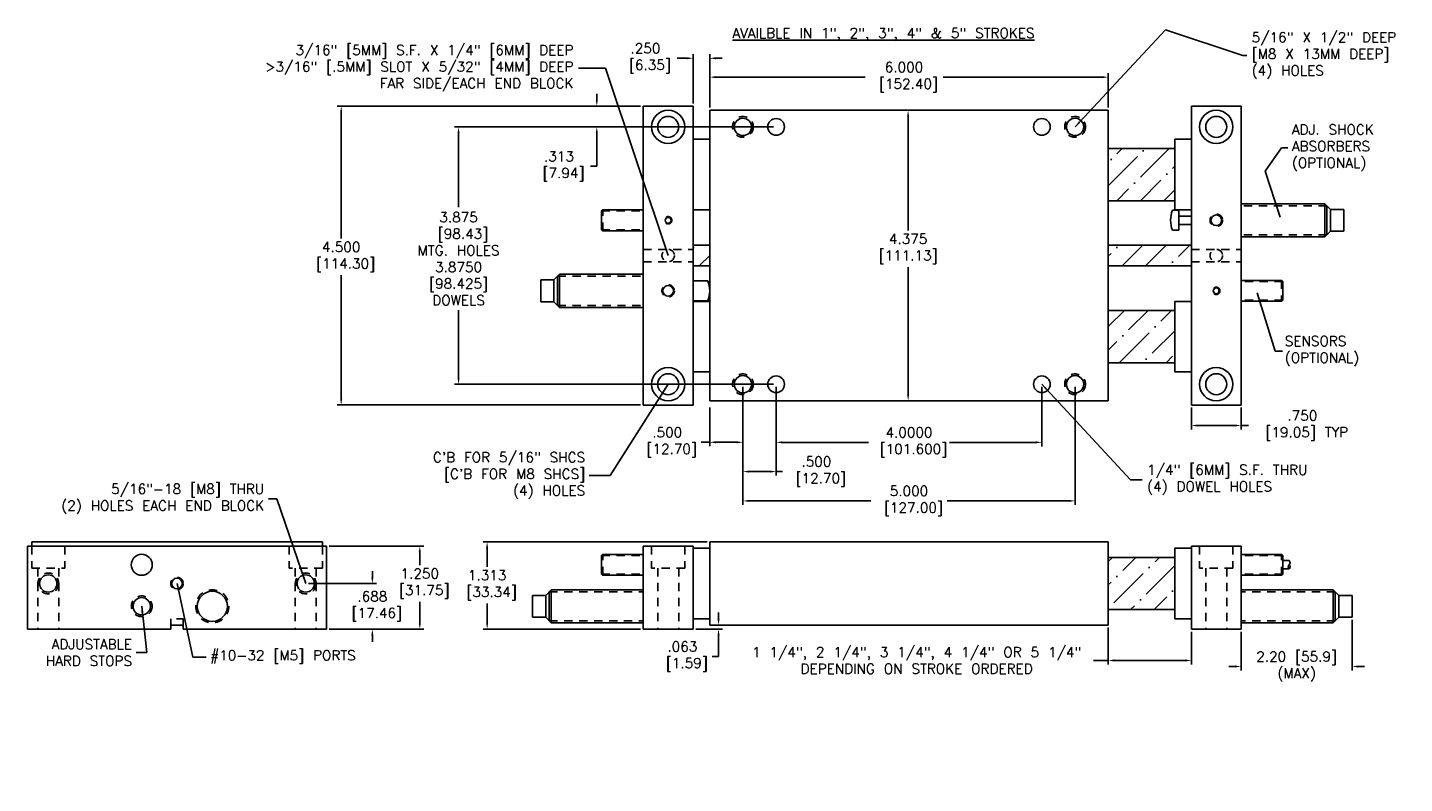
# Model space of a CAD drawing. Extents: x -18.5 to 2.2, y 7.5 to 18.9.
import ezdxf

# ---------------------------------------------------------------- set-up
doc = ezdxf.new("R2010")
doc.units = 0
doc.header["$MEASUREMENT"] = 0
doc.linetypes.add('DASHED', pattern=[0.75, 0.5, -0.25])
doc.linetypes.add('HIDDEN2', pattern=[0.1875, 0.125, -0.0625])
doc.layers.get('0').update_dxf_attribs({"linetype": 'CONTINUOUS'})
doc.layers.get('DEFPOINTS').update_dxf_attribs({"linetype": 'CONTINUOUS'})
doc.styles.get("Standard").update_dxf_attribs({"font": 'txt.shx', "height": 0.15})
doc.styles.add('STYLE1', font='sanss___.ttf', dxfattribs={"height": 0.15})
doc.dimstyles.new('British [M]', dxfattribs={"dimtxt": 0.125, "dimasz": 0.094, "dimexe": 0.06, "dimexo": 0.04, "dimgap": 0.04, "dimtad": 0, "dimtih": 1, "dimtoh": 1, "dimdec": 3, "dimzin": 4, "dimdsep": 46, "dimtxsty": 'STYLE1', "dimcen": 0.09, "dimadec": 0, "dimazin": 0, "dimtfac": 1, "dimtdec": 3, "dimtofl": 0, "dimtmove": 0, "dimatfit": 3, "dimfxl": 1, "dimtolj": 1, "dimtzin": 4, "dimarcsym": 0})
doc.dimstyles.get("Standard").update_dxf_attribs({"dimtxt": 0.125, "dimasz": 0.094, "dimexe": 0.094, "dimexo": 0.0625, "dimgap": 0.0625, "dimtad": 0, "dimtih": 1, "dimtoh": 1, "dimdec": 3, "dimzin": 4, "dimdsep": 46, "dimtxsty": 'STYLE1', "dimcen": 0.09, "dimadec": 0, "dimazin": 0, "dimtfac": 1, "dimtdec": 4, "dimtofl": 0, "dimtmove": 0, "dimatfit": 3, "dimfxl": 1, "dimtolj": 1, "dimtzin": 4, "dimarcsym": 0})

# ---------------------------------------------------------------- blocks, each defined once
blk = doc.blocks.new('*D0')
at = {"color": 0, "linetype": 'ByBlock'}
for p, q in [((-9.949, 17.782), (-9.949, 17.875)), ((-9.29, 17.688), (-10.009, 17.688)), ((-8.915, 17.375), (-10.009, 17.375)), ((-9.949, 17.281), (-9.949, 16.781)), ((-9.949, 16.781), (-10.043, 16.781))]:
    blk.add_line(p, q, dxfattribs=at)
for points in [[(-9.965, 17.782), (-9.934, 17.782), (-9.949, 17.688)], [(-9.965, 17.281), (-9.934, 17.281), (-9.949, 17.375)]]:
    blk.add_solid(points, dxfattribs=at)
at = {"layer": 'DEFPOINTS', "color": 0, "linetype": 'ByBlock'}
for p in [(-9.949, 17.688), (-9.25, 17.688), (-8.875, 17.375)]:
    blk.add_point(p, dxfattribs=at)
at = {"color": 0, "linetype": 'ByBlock', "insert": (-10.518, 16.781), "char_height": 0.15, "attachment_point": 5}
blk.add_mtext('\\A1;.313\\P [7.94]', dxfattribs=at)
blk = doc.blocks.new('*D1')
at = {"color": 0, "linetype": 'ByBlock'}
for p, q in [((-7.29, 17.375), (-12.09, 17.375)), ((-12.03, 17.281), (-12.03, 16.165)), ((-12.03, 13.594), (-12.03, 14.615)), ((-7.29, 13.5), (-12.09, 13.5))]:
    blk.add_line(p, q, dxfattribs=at)
for points in [[(-12.046, 17.281), (-12.015, 17.281), (-12.03, 17.375)], [(-12.046, 13.594), (-12.015, 13.594), (-12.03, 13.5)]]:
    blk.add_solid(points, dxfattribs=at)
at = {"layer": 'DEFPOINTS', "color": 0, "linetype": 'ByBlock'}
for p in [(-7.25, 17.375), (-12.03, 13.5), (-7.25, 13.5)]:
    blk.add_point(p, dxfattribs=at)
at = {"color": 0, "linetype": 'ByBlock', "insert": (-12.03, 15.39), "char_height": 0.15, "attachment_point": 5}
blk.add_mtext('\\A1;3.875\\P [98.43]\\PMTG. HOLES\\P3.8750\\P[98.425]\\PDOWELS', dxfattribs=at)
blk = doc.blocks.new('*D2')
at = {"color": 0, "linetype": 'ByBlock'}
for p, q in [((-8.5, 17.727), (-8.5, 18.468)), ((-8.25, 17.727), (-8.25, 18.468)), ((-8.594, 18.408), (-8.742, 18.408)), ((-8.156, 18.408), (-8.062, 18.408))]:
    blk.add_line(p, q, dxfattribs=at)
for points in [[(-8.594, 18.424), (-8.594, 18.392), (-8.5, 18.408)], [(-8.156, 18.424), (-8.156, 18.392), (-8.25, 18.408)]]:
    blk.add_solid(points, dxfattribs=at)
at = {"layer": 'DEFPOINTS', "color": 0, "linetype": 'ByBlock'}
for p in [(-8.5, 18.408), (-8.5, 17.688), (-8.25, 17.688)]:
    blk.add_point(p, dxfattribs=at)
at = {"color": 0, "linetype": 'ByBlock', "insert": (-9.217, 18.408), "char_height": 0.15, "attachment_point": 5}
blk.add_mtext('\\A1;.250\\P [6.35]', dxfattribs=at)
blk = doc.blocks.new('*D3')
at = {"color": 0, "linetype": 'ByBlock'}
for p, q in [((-8.25, 17.665), (-8.25, 18.184)), ((-8.156, 18.124), (-5.912, 18.124)), ((-2.344, 18.124), (-4.737, 18.124)), ((-2.25, 17.665), (-2.25, 18.184))]:
    blk.add_line(p, q, dxfattribs=at)
for points in [[(-8.156, 18.139), (-8.156, 18.108), (-8.25, 18.124)], [(-2.344, 18.139), (-2.344, 18.108), (-2.25, 18.124)]]:
    blk.add_solid(points, dxfattribs=at)
at = {"layer": 'DEFPOINTS', "color": 0, "linetype": 'ByBlock'}
for p in [(-2.25, 18.124), (-8.25, 17.625), (-2.25, 17.625)]:
    blk.add_point(p, dxfattribs=at)
at = {"color": 0, "linetype": 'ByBlock', "insert": (-5.325, 18.124), "char_height": 0.15, "attachment_point": 5}
blk.add_mtext('\\A1;6.000\\P [152.40]', dxfattribs=at)
blk = doc.blocks.new('*D4')
at = {"color": 0, "linetype": 'ByBlock'}
for p, q in [((-9.29, 17.688), (-13.857, 17.688)), ((-13.797, 17.593), (-13.797, 15.692)), ((-13.797, 13.281), (-13.797, 15.142)), ((-9.29, 13.188), (-13.857, 13.188))]:
    blk.add_line(p, q, dxfattribs=at)
for points in [[(-13.812, 17.593), (-13.781, 17.593), (-13.797, 17.688)], [(-13.812, 13.281), (-13.781, 13.281), (-13.797, 13.188)]]:
    blk.add_solid(points, dxfattribs=at)
at = {"layer": 'DEFPOINTS', "color": 0, "linetype": 'ByBlock'}
for p in [(-9.25, 17.688), (-13.797, 13.188), (-9.25, 13.188)]:
    blk.add_point(p, dxfattribs=at)
at = {"color": 0, "linetype": 'ByBlock', "insert": (-13.797, 15.417), "char_height": 0.15, "attachment_point": 5}
blk.add_mtext('\\A1;4.500\\P [114.30]', dxfattribs=at)
blk = doc.blocks.new('*D5')
at = {"color": 0, "linetype": 'ByBlock'}
for p, q in [((-7.75, 13.46), (-7.75, 12.125)), ((-7.25, 13.46), (-7.25, 12.125)), ((-7.656, 12.185), (-7.344, 12.185)), ((-7.25, 12.185), (-7.156, 12.185))]:
    blk.add_line(p, q, dxfattribs=at)
for points in [[(-7.656, 12.201), (-7.656, 12.169), (-7.75, 12.185)], [(-7.344, 12.201), (-7.344, 12.169), (-7.25, 12.185)]]:
    blk.add_solid(points, dxfattribs=at)
at = {"layer": 'DEFPOINTS', "color": 0, "linetype": 'ByBlock'}
for p in [(-7.75, 13.5), (-7.25, 13.5), (-7.75, 12.185)]:
    blk.add_point(p, dxfattribs=at)
at = {"color": 0, "linetype": 'ByBlock', "insert": (-6.644, 12.185), "char_height": 0.15, "attachment_point": 5}
blk.add_mtext('\\A1;.500\\P [12.70]', dxfattribs=at)
blk = doc.blocks.new('*D6')
at = {"color": 0, "linetype": 'ByBlock'}
for p, q in [((-7.25, 13.46), (-7.25, 12.565)), ((-3.25, 13.46), (-3.25, 12.565)), ((-7.156, 12.625), (-5.862, 12.625)), ((-3.344, 12.625), (-4.638, 12.625))]:
    blk.add_line(p, q, dxfattribs=at)
for points in [[(-7.156, 12.641), (-7.156, 12.609), (-7.25, 12.625)], [(-3.344, 12.641), (-3.344, 12.609), (-3.25, 12.625)]]:
    blk.add_solid(points, dxfattribs=at)
at = {"layer": 'DEFPOINTS', "color": 0, "linetype": 'ByBlock'}
for p in [(-7.25, 13.5), (-3.25, 13.5), (-3.25, 12.625)]:
    blk.add_point(p, dxfattribs=at)
at = {"color": 0, "linetype": 'ByBlock', "insert": (-5.25, 12.625), "char_height": 0.15, "attachment_point": 5}
blk.add_mtext('\\A1;4.0000\\P [101.600]', dxfattribs=at)
blk = doc.blocks.new('*D7')
at = {"color": 0, "linetype": 'ByBlock'}
for p, q in [((-7.75, 13.46), (-7.75, 12.566)), ((-8.25, 13.148), (-8.25, 12.566)), ((-8.25, 12.626), (-8.377, 12.626)), ((-7.844, 12.626), (-8.156, 12.626))]:
    blk.add_line(p, q, dxfattribs=at)
for points in [[(-8.156, 12.642), (-8.156, 12.611), (-8.25, 12.626)], [(-7.844, 12.642), (-7.844, 12.611), (-7.75, 12.626)]]:
    blk.add_solid(points, dxfattribs=at)
at = {"layer": 'DEFPOINTS', "color": 0, "linetype": 'ByBlock'}
for p in [(-7.75, 13.5), (-8.25, 13.188), (-8.25, 12.626)]:
    blk.add_point(p, dxfattribs=at)
at = {"color": 0, "linetype": 'ByBlock', "insert": (-8.889, 12.626), "char_height": 0.15, "attachment_point": 5}
blk.add_mtext('\\A1;.500\\P [12.70]', dxfattribs=at)
blk = doc.blocks.new('*D8')
at = {"color": 0, "linetype": 'ByBlock'}
for p, q in [((-7.75, 13.46), (-7.75, 11.683)), ((-2.75, 13.46), (-2.75, 11.683)), ((-7.656, 11.743), (-5.825, 11.743)), ((-2.844, 11.743), (-4.675, 11.743))]:
    blk.add_line(p, q, dxfattribs=at)
for points in [[(-7.656, 11.759), (-7.656, 11.728), (-7.75, 11.743)], [(-2.844, 11.759), (-2.844, 11.728), (-2.75, 11.743)]]:
    blk.add_solid(points, dxfattribs=at)
at = {"layer": 'DEFPOINTS', "color": 0, "linetype": 'ByBlock'}
for p in [(-7.75, 13.5), (-2.75, 13.5), (-2.75, 11.743)]:
    blk.add_point(p, dxfattribs=at)
at = {"color": 0, "linetype": 'ByBlock', "insert": (-5.25, 11.743), "char_height": 0.15, "attachment_point": 5}
blk.add_mtext('\\A1;5.000\\P [127.00]', dxfattribs=at)
blk = doc.blocks.new('*D9')
at = {"color": 0, "linetype": 'ByBlock'}
for p, q in [((-1, 13.148), (-1, 12.818)), ((-0.25, 13.148), (-0.25, 12.818)), ((-0.906, 12.878), (-0.344, 12.878)), ((-0.25, 12.878), (-0.142, 12.878))]:
    blk.add_line(p, q, dxfattribs=at)
for points in [[(-0.906, 12.894), (-0.906, 12.863), (-1, 12.878)], [(-0.344, 12.894), (-0.344, 12.863), (-0.25, 12.878)]]:
    blk.add_solid(points, dxfattribs=at)
at = {"layer": 'DEFPOINTS', "color": 0, "linetype": 'ByBlock'}
for p in [(-1, 13.188), (-0.25, 13.188), (-0.25, 12.878)]:
    blk.add_point(p, dxfattribs=at)
at = {"color": 0, "linetype": 'ByBlock', "insert": (0.671, 12.878), "char_height": 0.15, "attachment_point": 5}
blk.add_mtext('\\A1;.750\\P [19.05] TYP', dxfattribs=at)
blk = doc.blocks.new('*D10')
at = {"color": 0, "linetype": 'ByBlock'}
for p, q in [((-13.872, 10.594), (-13.872, 10.688)), ((-14.835, 10.5), (-13.812, 10.5)), ((-14.523, 9.812), (-13.812, 9.812)), ((-13.872, 9.718), (-13.872, 9.624))]:
    blk.add_line(p, q, dxfattribs=at)
for points in [[(-13.888, 10.594), (-13.857, 10.594), (-13.872, 10.5)], [(-13.888, 9.718), (-13.857, 9.718), (-13.872, 9.812)]]:
    blk.add_solid(points, dxfattribs=at)
at = {"layer": 'DEFPOINTS', "color": 0, "linetype": 'ByBlock'}
for p in [(-14.875, 10.5), (-13.872, 10.5), (-14.562, 9.812)]:
    blk.add_point(p, dxfattribs=at)
at = {"color": 0, "linetype": 'ByBlock', "insert": (-13.872, 10.156), "char_height": 0.15, "attachment_point": 5}
blk.add_mtext('\\A1;.688\\P [17.46]', dxfattribs=at)
blk = doc.blocks.new('*D11')
at = {"color": 0, "linetype": 'ByBlock'}
for p, q in [((-8.29, 11.125), (-11.66, 11.125)), ((-11.6, 11.031), (-11.6, 10.749)), ((-11.6, 9.906), (-11.6, 10.199)), ((-9.29, 9.812), (-11.66, 9.812))]:
    blk.add_line(p, q, dxfattribs=at)
for points in [[(-11.616, 11.031), (-11.585, 11.031), (-11.6, 11.125)], [(-11.616, 9.906), (-11.585, 9.906), (-11.6, 9.812)]]:
    blk.add_solid(points, dxfattribs=at)
at = {"layer": 'DEFPOINTS', "color": 0, "linetype": 'ByBlock'}
for p in [(-11.6, 11.125), (-8.25, 11.125), (-9.25, 9.812)]:
    blk.add_point(p, dxfattribs=at)
at = {"color": 0, "linetype": 'ByBlock', "insert": (-11.6, 10.474), "char_height": 0.15, "attachment_point": 5}
blk.add_mtext('\\A1;1.313\\P [33.34]', dxfattribs=at)
blk = doc.blocks.new('*D12')
at = {"color": 0, "linetype": 'ByBlock'}
for p, q in [((1.419, 9.952), (1.419, 9.19)), ((-0.25, 9.773), (-0.25, 9.19)), ((-0.344, 9.25), (-0.438, 9.25)), ((1.513, 9.25), (1.607, 9.25))]:
    blk.add_line(p, q, dxfattribs=at)
for points in [[(-0.344, 9.266), (-0.344, 9.234), (-0.25, 9.25)], [(1.513, 9.266), (1.513, 9.234), (1.419, 9.25)]]:
    blk.add_solid(points, dxfattribs=at)
at = {"layer": 'DEFPOINTS', "color": 0, "linetype": 'ByBlock'}
for p in [(1.419, 9.992), (-0.25, 9.812), (1.419, 9.25)]:
    blk.add_point(p, dxfattribs=at)
at = {"color": 0, "linetype": 'ByBlock', "insert": (0.584, 9.25), "char_height": 0.15, "attachment_point": 5}
blk.add_mtext('\\A1;2.20 [55.9]\\P(MAX)', dxfattribs=at)
blk = doc.blocks.new('*D13')
at = {"color": 0, "linetype": 'ByBlock'}
for p, q in [((-8.117, 9.969), (-8.117, 10.063)), ((-8.46, 9.812), (-8.057, 9.812)), ((-8.21, 9.875), (-8.057, 9.875)), ((-8.117, 9.719), (-8.117, 9.401)), ((-8.117, 9.401), (-8.211, 9.401))]:
    blk.add_line(p, q, dxfattribs=at)
for points in [[(-8.133, 9.969), (-8.101, 9.969), (-8.117, 9.875)], [(-8.133, 9.719), (-8.101, 9.719), (-8.117, 9.812)]]:
    blk.add_solid(points, dxfattribs=at)
at = {"layer": 'DEFPOINTS', "color": 0, "linetype": 'ByBlock'}
for p in [(-8.5, 9.812), (-8.25, 9.875), (-8.117, 9.812)]:
    blk.add_point(p, dxfattribs=at)
at = {"color": 0, "linetype": 'ByBlock', "insert": (-8.661, 9.401), "char_height": 0.15, "attachment_point": 5}
blk.add_mtext('\\A1;.063\\P [1.59]', dxfattribs=at)
blk = doc.blocks.new('*D14')
at = {"color": 0, "linetype": 'ByBlock'}
for p, q in [((-14.523, 11.062), (-13.098, 11.062)), ((-13.158, 10.969), (-13.158, 10.775)), ((-13.158, 9.906), (-13.158, 10.225)), ((-14.523, 9.812), (-13.098, 9.812))]:
    blk.add_line(p, q, dxfattribs=at)
for points in [[(-13.174, 10.969), (-13.143, 10.969), (-13.158, 11.062)], [(-13.174, 9.906), (-13.143, 9.906), (-13.158, 9.812)]]:
    blk.add_solid(points, dxfattribs=at)
at = {"layer": 'DEFPOINTS', "color": 0, "linetype": 'ByBlock'}
for p in [(-14.562, 11.062), (-13.158, 11.062), (-14.562, 9.812)]:
    blk.add_point(p, dxfattribs=at)
at = {"color": 0, "linetype": 'ByBlock', "insert": (-13.158, 10.5), "char_height": 0.15, "attachment_point": 5}
blk.add_mtext('\\A1;1.250\\P [31.75]', dxfattribs=at)
blk = doc.blocks.new('*D15')
at = {"color": 0, "linetype": 'ByBlock'}
for p, q in [((-2.29, 17.625), (-5.323, 17.625)), ((-5.263, 17.531), (-5.263, 15.814)), ((-5.263, 13.344), (-5.263, 15.264)), ((-2.29, 13.25), (-5.323, 13.25))]:
    blk.add_line(p, q, dxfattribs=at)
for points in [[(-5.279, 17.531), (-5.248, 17.531), (-5.263, 17.625)], [(-5.279, 13.344), (-5.248, 13.344), (-5.263, 13.25)]]:
    blk.add_solid(points, dxfattribs=at)
at = {"layer": 'DEFPOINTS', "color": 0, "linetype": 'ByBlock'}
for p in [(-2.25, 17.625), (-5.263, 13.25), (-2.25, 13.25)]:
    blk.add_point(p, dxfattribs=at)
at = {"color": 0, "linetype": 'ByBlock', "insert": (-5.263, 15.539), "char_height": 0.15, "attachment_point": 5}
blk.add_mtext('\\A1;4.375\\P[111.13]', dxfattribs=at)
blk = doc.blocks.new('*D16')
at = {"color": 0, "linetype": 'ByBlock'}
for p, q in [((-2.25, 9.835), (-2.25, 9.281)), ((-1, 9.773), (-1, 9.281)), ((-2.25, 9.341), (-2.473, 9.341)), ((-1.094, 9.341), (-2.156, 9.341))]:
    blk.add_line(p, q, dxfattribs=at)
for points in [[(-2.156, 9.357), (-2.156, 9.325), (-2.25, 9.341)], [(-1.094, 9.357), (-1.094, 9.325), (-1, 9.341)]]:
    blk.add_solid(points, dxfattribs=at)
at = {"layer": 'DEFPOINTS', "color": 0, "linetype": 'ByBlock'}
for p in [(-2.25, 9.875), (-1, 9.812), (-2.25, 9.341)]:
    blk.add_point(p, dxfattribs=at)
at = {"color": 0, "linetype": 'ByBlock', "insert": (-5.135, 9.341), "char_height": 0.15, "attachment_point": 5}
blk.add_mtext('\\A1;1 1/4", 2 1/4", 3 1/4", 4 1/4" OR 5 1/4"\\PDEPENDING ON STROKE ORDERED', dxfattribs=at)

msp = doc.modelspace()

# ---------------------------------------------------------------- hatches: boundary and pattern name
at = {"linetype": 'Continuous'}
h = msp.add_hatch(dxfattribs=at)
h.set_pattern_fill('ANSI36', color=256, scale=2, style=0)
h.paths.add_polyline_path([(-1.25, 17.0513), (-2.25, 17.0513), (-2.25, 16.2637), (-1.25, 16.2637)])
h.paths.add_polyline_path([(-1, 15.59375), (-2.25, 15.59375), (-2.25, 15.28125), (-1, 15.28125)])
h.paths.add_polyline_path([(-1.25, 14.6113), (-2.25, 14.6113), (-2.25, 13.8237), (-1.25, 13.8237)])
h.paths.add_polyline_path([(-1.25, 10.8935), (-2.25, 10.8935), (-2.25, 10.1065), (-1.25, 10.1065)])
h.paths.add_polyline_path([(-8.25, 15.59375), (-8.5, 15.59375), (-8.5, 15.28125), (-8.25, 15.28125)])

# ---------------------------------------------------------------- linework, layer by layer
for p, q in [((-9.25, 17.6875), (-9.25, 13.1875)), ((-9.25, 17.6875), (-8.5, 17.6875)), ((-8.5, 17.6875), (-8.5, 13.1875)), ((-8.25, 17.625), (-8.25, 13.25)), ((-8.25, 17.625), (-2.25, 17.625)), ((-2.25, 17.625), (-2.25, 13.25)), ((-0.25, 17.6875), (-1, 17.6875)), ((-1, 13.1875), (-1, 17.6875)), ((-0.25, 13.1875), (-0.25, 17.6875)), ((-8.25, 17.1875), (-8.5, 17.1875)), ((-2.25, 17.0513), (-1.25, 17.0513)), ((-1.25, 16.125), (-1.25, 17.1875)), ((-1.25, 17.1875), (-1, 17.1875)), ((-2.25, 16.2637), (-1.25, 16.2637)), ((1.00875, 16.2185), (-0.25, 16.2185)), ((1.00875, 15.7185), (1.00875, 16.2185)), ((1.00875, 16.2185), (1.09375, 16.1335)), ((1.04, 15.74975), (1.04, 16.18725)), ((-9.878, 16.1105), (-9.863, 16.1255)), ((-9.878, 15.8265), (-9.878, 16.1105)), ((-9.863, 16.1255), (-9.25, 16.1255)), ((-8.25, 16.125), (-8.5, 16.125)), ((-1.1875, 16.1185), (-1.28379, 16.1185)), ((-1.25, 16.125), (-1, 16.125)), ((-1.1875, 15.8185), (-1.1875, 16.1185)), ((-1, 16.031), (-1.1875, 16.031)), ((1.29375, 16.1335), (1.09375, 16.1335)), ((1.09375, 15.8035), (1.09375, 16.1335)), ((1.29375, 15.8035), (1.29375, 16.1335)), ((-9.878, 15.8265), (-9.863, 15.8115)), ((-9.863, 15.8115), (-9.25, 15.8115)), ((-1.1875, 15.8185), (-1.28379, 15.8185)), ((-1, 15.906), (-1.1875, 15.906)), ((1.00875, 15.7185), (1.09375, 15.8035)), ((1.29375, 15.8035), (1.09375, 15.8035)), ((-8.5, 15.59375), (-8.25, 15.59375)), ((-2.25, 15.59375), (-1, 15.59375)), ((1.00875, 15.7185), (-0.25, 15.7185)), ((-9.25, 15.3565), (-9.25, 14.419)), ((-10.50875, 15.1565), (-10.59375, 15.0715)), ((-10.50875, 15.1565), (-10.50875, 14.6565)), ((-10.50875, 15.1565), (-9.25, 15.1565)), ((-8.5, 15.28125), (-8.25, 15.28125)), ((-2.25, 15.28125), (-1, 15.28125)), ((-10.79375, 15.0715), (-10.79375, 14.7415)), ((-10.79375, 15.0715), (-10.59375, 15.0715)), ((-10.59375, 15.0715), (-10.59375, 14.7415)), ((-10.54, 15.12525), (-10.54, 14.68775)), ((-8.5, 15.1065), (-8.5, 14.7315)), ((-8.5, 15.0565), (-8.27871, 15.0565)), ((0.363, 15.0635), (-0.25, 15.0635)), ((0.378, 15.0485), (0.363, 15.0635)), ((0.378, 15.0485), (0.378, 14.7645)), ((-10.79375, 14.7415), (-10.59375, 14.7415)), ((-10.50875, 14.6565), (-10.59375, 14.7415)), ((-8.5, 14.7565), (-8.27871, 14.7565)), ((-8.25, 14.7475), (-8.5, 14.7475)), ((-1.25, 14.7475), (-1, 14.7475)), ((-1.25, 14.7475), (-1.25, 13.685)), ((0.363, 14.7495), (-0.25, 14.7495)), ((0.378, 14.7645), (0.363, 14.7495)), ((-10.50875, 14.6565), (-9.25, 14.6565)), ((-2.25, 14.6113), (-1.25, 14.6113)), ((-8.25, 13.685), (-8.5, 13.685)), ((-2.25, 13.8237), (-1.25, 13.8237)), ((-1.25, 13.685), (-1, 13.685)), ((-9.25, 13.1875), (-8.5, 13.1875)), ((-8.25, 13.25), (-2.25, 13.25)), ((-0.25, 13.1875), (-1, 13.1875)), ((-18.51794, 11.0625), (-14.01794, 11.0625)), ((-18.51794, 11.0625), (-18.51794, 9.8125)), ((-18.45544, 11.125), (-14.08044, 11.125)), ((-18.45544, 11.125), (-18.45544, 11.0625)), ((-14.08044, 11.0625), (-14.08044, 11.125)), ((-14.01794, 9.8125), (-14.01794, 11.0625)), ((-9.25, 11.0625), (-8.5, 11.0625)), ((-9.25, 11.0625), (-9.25, 9.8125)), ((-8.5, 11.0625), (-8.5, 9.8125)), ((-8.5, 11.03), (-8.25, 11.03)), ((-8.25, 11.125), (-2.25, 11.125)), ((-8.25, 11.125), (-8.25, 9.875)), ((-2.25, 11.125), (-2.25, 9.875)), ((-1.25, 9.9675), (-1.25, 11.03)), ((-1.25, 11.03), (-1, 11.03)), ((-1, 9.8125), (-1, 11.0625)), ((-1, 11.0625), (-0.25, 11.0625)), ((-1, 9.8125), (-1, 11.0625)), ((-0.25, 9.8125), (-0.25, 11.0625)), ((-9.878, 10.9235), (-9.863, 10.9385)), ((-9.878, 10.6395), (-9.878, 10.9235)), ((-9.863, 10.9385), (-9.25, 10.9385)), ((-1.25, 10.8935), (-2.25, 10.8935)), ((0.363, 10.9385), (-0.25, 10.9385)), ((0.378, 10.9235), (0.363, 10.9385)), ((0.378, 10.6395), (0.378, 10.9235)), ((0.47175, 10.844), (0.378, 10.844)), ((-9.878, 10.6395), (-9.863, 10.6245)), ((-9.863, 10.6245), (-9.25, 10.6245)), ((0.363, 10.6245), (-0.25, 10.6245)), ((0.378, 10.6395), (0.363, 10.6245)), ((0.47175, 10.719), (0.378, 10.719)), ((-10.63375, 10.4065), (-10.71875, 10.3215)), ((-10.665, 9.93775), (-10.665, 10.37525)), ((-10.63375, 10.4065), (-9.25, 10.4065)), ((-10.63375, 9.9065), (-10.63375, 10.4065)), ((1.13375, 10.4065), (-0.25, 10.4065)), ((1.13375, 9.9065), (1.13375, 10.4065)), ((1.13375, 10.4065), (1.21875, 10.3215)), ((1.165, 9.93775), (1.165, 10.37525)), ((-10.91875, 9.9915), (-10.91875, 10.3215)), ((-10.91875, 10.3215), (-10.71875, 10.3215)), ((-10.71875, 9.9915), (-10.71875, 10.3215)), ((1.21875, 9.9915), (1.21875, 10.3215)), ((1.41875, 10.3215), (1.21875, 10.3215)), ((1.41875, 9.9915), (1.41875, 10.3215)), ((-10.91875, 9.9915), (-10.71875, 9.9915)), ((-10.63375, 9.9065), (-10.71875, 9.9915)), ((-8.5, 9.9675), (-8.25, 9.9675)), ((-1.25, 10.1065), (-2.25, 10.1065)), ((-1.25, 9.9675), (-1, 9.9675)), ((1.13375, 9.9065), (1.21875, 9.9915)), ((1.41875, 9.9915), (1.21875, 9.9915)), ((-18.51794, 9.8125), (-16.36169, 9.8125)), ((-16.36169, 9.875), (-16.36169, 9.8125)), ((-16.36169, 9.875), (-16.17419, 9.875)), ((-16.17419, 9.875), (-16.17419, 9.8125)), ((-16.17419, 9.8125), (-14.01794, 9.8125)), ((-10.63375, 9.9065), (-9.25, 9.9065)), ((-9.25, 9.8125), (-8.5, 9.8125)), ((-8.25, 9.875), (-2.25, 9.875)), ((-1, 9.8125), (-0.25, 9.8125)), ((1.13375, 9.9065), (-0.25, 9.9065))]:
    msp.add_line(p, q, dxfattribs=at)
at = {"linetype": 'HIDDEN2'}
for p, q in [((1.04, 16.18725), (-0.25, 16.18725)), ((-9.878, 16.1105), (-9.25, 16.1105)), ((-9.85938, 15.81225), (-9.85938, 16.12475)), ((-9.878, 15.8265), (-9.25, 15.8265)), ((1.04, 15.74975), (-0.25, 15.74975)), ((-9.25, 15.53125), (-8.5, 15.53125)), ((-9.25, 15.34375), (-8.5, 15.34375)), ((-1, 15.53125), (-0.25, 15.53125)), ((-1, 15.34375), (-0.25, 15.34375)), ((-10.54, 15.12525), (-9.25, 15.12525)), ((0.378, 15.0485), (-0.25, 15.0485)), ((0.35938, 15.06275), (0.35938, 14.75025)), ((0.378, 14.7645), (-0.25, 14.7645)), ((-10.54, 14.68775), (-9.25, 14.68775)), ((-18.45544, 11.0625), (-18.45544, 10.7325)), ((-17.95544, 11.0625), (-17.95544, 10.7325)), ((-14.58044, 11.0625), (-14.58044, 10.7325)), ((-14.08044, 11.0625), (-14.08044, 10.7325)), ((-9.125, 11.0625), (-9.125, 10.7325)), ((-8.625, 11.0625), (-8.625, 10.7325)), ((-0.875, 11.0625), (-0.875, 10.7325)), ((-0.375, 11.0625), (-0.375, 10.7325)), ((-9.878, 10.9235), (-9.25, 10.9235)), ((-9.85938, 10.62525), (-9.85938, 10.93775)), ((0.378, 10.9235), (-0.25, 10.9235)), ((0.35938, 10.62525), (0.35938, 10.93775)), ((-18.45544, 10.7325), (-17.95544, 10.7325)), ((-18.36344, 10.7325), (-18.36344, 9.8125)), ((-18.04744, 10.7325), (-18.04744, 9.8125)), ((-14.08044, 10.7325), (-14.58044, 10.7325)), ((-14.48844, 10.7325), (-14.48844, 9.8125)), ((-14.17244, 10.7325), (-14.17244, 9.8125)), ((-9.878, 10.6395), (-9.25, 10.6395)), ((-8.625, 10.7325), (-9.125, 10.7325)), ((-9.033, 10.7325), (-9.033, 9.8125)), ((-8.717, 10.7325), (-8.717, 9.8125)), ((-0.375, 10.7325), (-0.875, 10.7325)), ((-0.783, 10.7325), (-0.783, 9.8125)), ((-0.467, 10.7325), (-0.467, 9.8125)), ((0.378, 10.6395), (-0.25, 10.6395)), ((-10.665, 10.37525), (-9.25, 10.37525)), ((1.165, 10.37525), (-0.25, 10.37525)), ((-10.665, 9.93775), (-9.25, 9.93775)), ((1.165, 9.93775), (-0.25, 9.93775))]:
    msp.add_line(p, q, dxfattribs=at)
at = {"linetype": 'DASHED', "ltscale": 0.125}
for p, q in [((-16.17419, 9.96875), (-16.36169, 9.96875)), ((-16.36169, 9.96875), (-16.36169, 9.875)), ((-16.17419, 9.96875), (-16.17419, 9.875))]:
    msp.add_line(p, q, dxfattribs=at)
at = {"linetype": 'Continuous'}
for centre, radius in [((-8.875, 17.375), 0.25), ((-0.625, 17.375), 0.25), ((-8.875, 17.375), 0.158), ((-7.75, 17.375), 0.1305), ((-7.25, 17.375), 0.125), ((-3.25, 17.375), 0.125), ((-2.75, 17.375), 0.1305), ((-0.625, 17.375), 0.158), ((-8.875, 15.9685), 0.0445), ((-0.625, 15.9685), 0.0805), ((-8.875, 14.9065), 0.0805), ((-0.625, 14.9065), 0.0445), ((-8.875, 13.5), 0.25), ((-0.625, 13.5), 0.25), ((-8.875, 13.5), 0.158), ((-7.75, 13.5), 0.1305), ((-7.25, 13.5), 0.125), ((-3.25, 13.5), 0.125), ((-2.75, 13.5), 0.1305), ((-0.625, 13.5), 0.158), ((-16.79894, 10.7815), 0.158), ((-18.20544, 10.5), 0.1305), ((-16.26794, 10.5), 0.0805), ((-14.33044, 10.5), 0.1305), ((-15.73669, 10.1565), 0.22655), ((-16.79894, 10.1565), 0.1305)]:
    msp.add_circle(centre, radius, dxfattribs=at)
at = {"linetype": 'HIDDEN2'}
for centre, radius in [((-7.75, 17.375), 0.15625), ((-2.75, 17.375), 0.15625), ((-8.875, 15.9685), 0.056), ((-0.625, 15.9685), 0.09375), ((-8.875, 15.4375), 0.09375), ((-0.625, 15.4375), 0.09375), ((-8.875, 14.9065), 0.09375), ((-0.625, 14.9065), 0.056), ((-7.75, 13.5), 0.15625), ((-2.75, 13.5), 0.15625), ((-18.20544, 10.5), 0.15625), ((-16.26794, 10.5), 0.09375), ((-14.33044, 10.5), 0.15625), ((-15.73669, 10.1565), 0.25), ((-16.79894, 10.1565), 0.15625)]:
    msp.add_circle(centre, radius, dxfattribs=at)
at = {"linetype": 'Continuous'}
for centre, start, end in [((-0.90625, 15.9685), 158.331815, 201.668185), ((-8.65625, 14.9065), 338.331815, 21.668185)]:
    msp.add_arc(centre, 0.40625, start, end, dxfattribs=at)
for points in [[(0.47175, 10.719), (0.45613, 10.75025), (0.47175, 10.7815), (0.48738, 10.81275), (0.47175, 10.844)], [(0.47175, 10.719), (0.48738, 10.75025), (0.47175, 10.7815)]]:
    msp.add_spline(points, degree=3, dxfattribs=at)

# ---------------------------------------------------------------- texts
at = {"linetype": 'Continuous', "insert": (-7.90815, 18.86301), "char_height": 0.15, "width": 5.2923, "attachment_point": 1}
msp.add_mtext('\\LAVAILBLE IN 1", 2", 3", 4" & 5" STROKES', dxfattribs=at)
at = {"linetype": 'Continuous', "char_height": 0.15}
for s, insert, attachment_point in [('\\A1;5/16" X 1/2" DEEP\\P[M8 X 13MM DEEP]\\P(4) HOLES', (-0.09226, 18.4484), 4), ('\\A1;3/16" [5MM] S.F. X 1/4" [6MM] DEEP\\P>3/16" [.5MM] SLOT X 5/32" [4MM] DEEP\\PFAR SIDE/EACH END BLOCK', (-10.30079, 18.25649), 6), ('\\A1;1/4" [6MM] S.F. THRU\\P(4) DOWEL HOLES', (-1.66619, 12.06125), 4)]:
    msp.add_mtext(s, dxfattribs=dict(at, insert=insert, attachment_point=attachment_point))
at = {"linetype": 'Continuous', "char_height": 0.15, "style": 'STYLE1'}
for s, insert, attachment_point in [('\\Ftxt.shx;ADJ. SHOCK\\PABSORBERS\\P(OPTIONAL)', (0.51333, 17.05943), 4), ('\\Ftxt.shx;SENSORS\\P(OPTIONAL)', (0.40678, 13.99949), 4), ('\\Ftxt.shx;C\'B FOR 5/16" SHCS\\P[C\'B FOR M8 SHCS]\\P(4) HOLES', (-10.125, 12.125), 6), ('\\Ftxt.shx;5/16"-18 [M8] THRU\\P(2) HOLES EACH END BLOCK', (-14.95544, 11.77331), 6), ('\\Ftxt.shx;ADJUSTABLE\\PHARD STOPS', (-16.94581, 9.45995), 6), ('\\Ftxt.shx;#10-32 [M5] PORTS', (-15.76794, 9.39332), 4)]:
    msp.add_mtext(s, dxfattribs=dict(at, insert=insert, attachment_point=attachment_point))

# ---------------------------------------------------------------- dimensions: what is measured, and where the dimension line sits
at = {"linetype": 'Continuous'}
for base, p1, p2, picture, middle in [((-8.5, 18.40806), (-8.25, 17.6875), (-8.5, 17.6875), '*D2', (-9.217, 18.40806)), ((-2.25, 18.12372), (-8.25, 17.625), (-2.25, 17.625), '*D3', (-5.32461, 18.12372)), ((-8.25, 12.62631), (-7.75, 13.5), (-8.25, 13.1875), '*D7', (-8.88907, 12.62631)), ((-7.75, 12.18485), (-7.25, 13.5), (-7.75, 13.5), '*D5', (-6.6435, 12.18485)), ((-2.75, 11.74339), (-7.75, 13.5), (-2.75, 13.5), '*D8', (-5.25, 11.74339))]:
    dim = msp.add_linear_dim(base=base, p1=p1, p2=p2, dimstyle='British [M]', override={"dimtxt": 0.15, "dimgap": 0.075, "dimpost": '\\P', "dimtxsty": 'Standard'}, dxfattribs=at)
    dim.commit()
    dim.dimension.update_dxf_attribs({"geometry": picture, "text_midpoint": middle, "dimtype": 160})
for base, p1, p2, picture, middle in [((-9.9491942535, 17.6875), (-8.875, 17.375), (-9.25, 17.6875), '*D0', (-10.5181942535, 16.7810257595)), ((-13.79669, 13.1875), (-9.25, 17.6875), (-9.25, 13.1875), '*D4', (-13.79669, 15.41702)), ((-11.6003839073, 11.125), (-9.25, 9.8125), (-8.25, 11.125), '*D11', (-11.6003839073, 10.474089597)), ((-8.1171609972, 9.8125), (-8.25, 9.875), (-8.5, 9.8125), '*D13', (-8.6611609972, 9.4005750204))]:
    dim = msp.add_linear_dim(base=base, p1=p1, p2=p2, angle=90, dimstyle='British [M]', override={"dimtxt": 0.15, "dimgap": 0.075, "dimpost": '\\P', "dimtxsty": 'Standard'}, dxfattribs=at)
    dim.commit()
    dim.dimension.update_dxf_attribs({"geometry": picture, "text_midpoint": middle, "dimtype": 160})
for base, p1, p2, text, picture, middle in [((-5.26346, 13.25), (-2.25, 17.625), (-2.25, 13.25), '4.375\\P[111.13]', '*D15', (-5.26346, 15.53915)), ((-12.03032, 13.5), (-7.25, 17.375), (-7.25, 13.5), '<>\\PMTG. HOLES\\P3.8750\\P[98.425]\\PDOWELS', '*D1', (-12.03032, 15.39027))]:
    dim = msp.add_linear_dim(base=base, p1=p1, p2=p2, angle=90, text=text, dimstyle='British [M]', override={"dimtxt": 0.15, "dimgap": 0.075, "dimpost": '\\P', "dimtxsty": 'Standard'}, dxfattribs=at)
    dim.commit()
    dim.dimension.update_dxf_attribs({"geometry": picture, "text_midpoint": middle, "dimtype": 160})
dim = msp.add_linear_dim(base=(-3.25, 12.625), p1=(-7.25, 13.5), p2=(-3.25, 13.5), dimstyle='British [M]', override={"dimtxt": 0.15, "dimgap": 0.075, "dimdec": 4, "dimpost": '\\P', "dimtxsty": 'Standard'}, dxfattribs=at)
dim.commit()
dim.dimension.update_dxf_attribs({"geometry": '*D6', "text_midpoint": (-5.25, 12.625)})
for base, p1, p2, text, picture, middle in [((-0.25, 12.87823), (-1, 13.1875), (-0.25, 13.1875), '<> TYP', '*D9', (0.67069, 12.87823)), ((-2.25, 9.3411), (-1, 9.8125), (-2.25, 9.875), '1 1/4", 2 1/4", 3 1/4", 4 1/4" OR 5 1/4"\\PDEPENDING ON STROKE ORDERED', '*D16', (-5.1352, 9.3411))]:
    dim = msp.add_linear_dim(base=base, p1=p1, p2=p2, text=text, dimstyle='British [M]', override={"dimtxt": 0.15, "dimgap": 0.075, "dimpost": '\\P', "dimtxsty": 'Standard'}, dxfattribs=at)
    dim.commit()
    dim.dimension.update_dxf_attribs({"geometry": picture, "text_midpoint": middle, "dimtype": 160})
dim = msp.add_linear_dim(base=(-12.61363, 11.0625), p1=(-14.01794, 9.8125), p2=(-14.01794, 11.0625), angle=90, dimstyle='British [M]', override={"dimtxt": 0.15, "dimgap": 0.075, "dimpost": '\\P', "dimtxsty": 'Standard'}, dxfattribs=at)
dim.commit()
dim.dimension.update_dxf_attribs({"geometry": '*D14', "text_midpoint": (-12.61363, 10.5004), "dimtype": 160, "insert": (0.54456, 0)})
dim = msp.add_linear_dim(base=(-13.327694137, 10.5), p1=(-14.0179438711, 9.8125), p2=(-14.3304438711, 10.5), angle=90, dimstyle='British [M]', override={"dimtxt": 0.15, "dimgap": 0.075, "dimpost": '\\P', "dimtxsty": 'Standard'}, dxfattribs=at)
dim.commit()
dim.dimension.update_dxf_attribs({"geometry": '*D10', "text_midpoint": (-13.327694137, 10.15625), "insert": (0.5445561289, 0)})
dim = msp.add_linear_dim(base=(1.41875, 9.25), p1=(-0.25, 9.8125), p2=(1.41875, 9.9915), text='2.20 [55.9]\\P(MAX)', dimstyle='British [M]', override={"dimtxt": 0.15, "dimgap": 0.075, "dimpost": '\\P', "dimtxsty": 'Standard'}, dxfattribs=at)
dim.commit()
dim.dimension.update_dxf_attribs({"geometry": '*D12', "text_midpoint": (0.58438, 9.25)})

# ---------------------------------------------------------------- leaders
at = {"linetype": 'Continuous', "annotation_type": 0, "has_hookline": 1}
for points, override, hookline_direction, text_width in [([(-2.75, 17.375), (-1.38829, 18.83854), (-0.2254, 18.4484), (-0.16726, 18.4484)], {"dimtxt": 0.15, "dimgap": 0.075, "dimtxsty": 'Standard'}, 0, 2.3), ([(-8.875, 15.4375), (-9.81651, 18.25649), (-10.22579, 18.25649)], {"dimtxt": 0.15, "dimgap": 0.075, "dimdec": 4, "dimtxsty": 'Standard'}, 1, 5.025), ([(-3.25, 13.5), (-1.91744, 12.06125), (-1.74119, 12.06125)], {"dimtxt": 0.15, "dimgap": 0.075, "dimtxsty": 'Standard'}, 0, 2.55)]:
    msp.add_leader(points, dimstyle='British [M]', override=override, dxfattribs=dict(at, hookline_direction=hookline_direction, text_width=text_width))
for points, hookline_direction, text_width in [([(0.33741, 16.01496), (0.10975, 16.70782), (0.35683, 17.05943), (0.45083, 17.05943)], 0, 1.35), ([(-8.875, 13.5), (-9.75, 12.125), (-10.0625, 12.125)], 1, 1.4928), ([(-14.33044, 10.5), (-14.76794, 11.77294), (-14.89294, 11.77331)], 1, 3.45), ([(-16.26794, 10.5), (-16.03162, 9.39324), (-15.83044, 9.39332)], 0, 2.325), ([(-16.79894, 10.1565), (-16.72354, 9.45995), (-16.88331, 9.45995)], 1, 1.45)]:
    msp.add_leader(points, dimstyle='Standard', dxfattribs=dict(at, hookline_direction=hookline_direction, text_width=text_width))
at = {"linetype": 'Continuous'}
msp.add_leader([(-0.01162, 14.87554), (0.26124, 14.00029), (0.37181, 14.00029)], dimstyle='Standard', dxfattribs=at)

doc.saveas('drawing.dxf')
